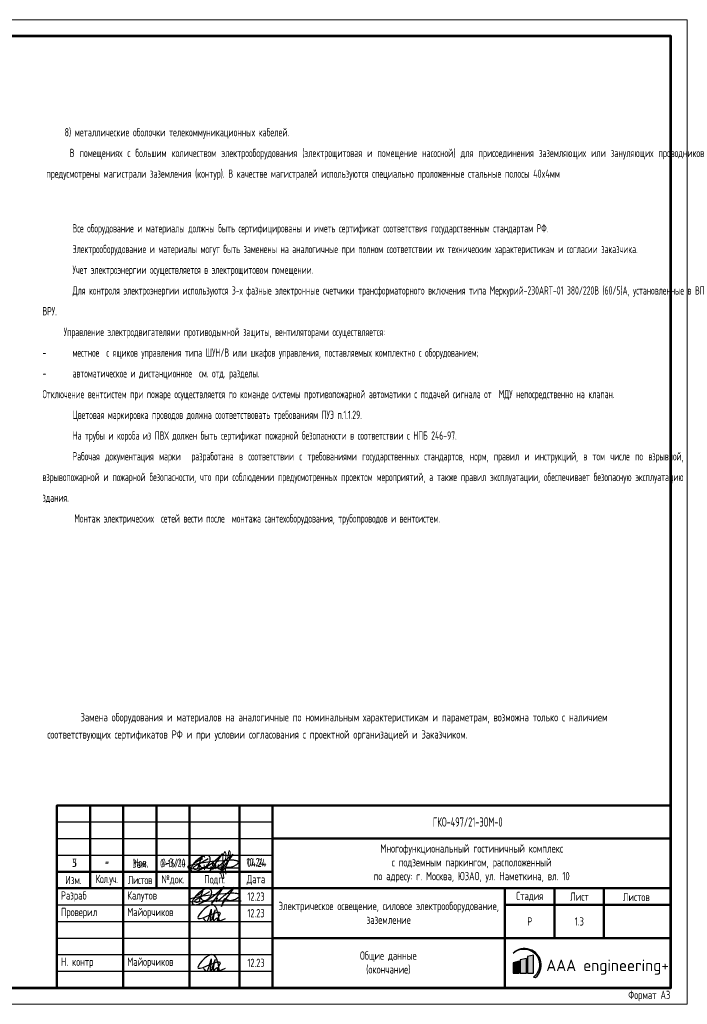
# Model space of a CAD drawing. Header units: millimetres. Extents: x -101899 to 582947, y -77476 to 345289.
# Tile 78 of 100: x 120236 to 140359, y 156781 to 186481. Entities that reach past the tile are written whole.
import ezdxf

# ---------------------------------------------------------------- set-up
doc = ezdxf.new("R2010")
doc.units = ezdxf.units.MM
doc.layers.add('A-____-NOTE-TEXT', color=5, linetype='Continuous', lineweight=5, true_color=0x0000ff)
doc.layers.add('pecat', color=7, linetype='Continuous')
doc.layers.add('текст', color=7, linetype='Continuous', lineweight=20)
doc.layers.add('ФОРМАТ', color=7, linetype='Continuous', lineweight=18)
doc.styles.add('$_Electrical_gost', font='cs_gost2304.shx', dxfattribs={"width": 0.8})
doc.styles.add('ЕСКД', font='cs_gost2304.shx', dxfattribs={"oblique": 15, "height": 2.5})
doc.styles.add('ЭН', font='GOST_Common.ttf')

# ---------------------------------------------------------------- blocks, each defined once
blk = doc.blocks.new('*U98')
at = {"layer": 'ФОРМАТ', "lineweight": 50}
for p, q in [((5, 155), (5, 90)), ((5, 145), (20, 145)), ((5, 130), (20, 130)), ((5, 110), (20, 110)), ((8, 65), (8, 90)), ((13, 5), (13, 90)), ((8, 30), (8, 65)), ((8, 65), (20, 65)), ((8, 5), (8, 30)), ((8, 30), (20, 30)), ((20, 5), (8, 5))]:
    blk.add_line(p, q, dxfattribs=at)
at = {"layer": 'ФОРМАТ', "lineweight": 35}
for p, q in [((10, 155), (10, 90)), ((14.84, 155), (14.84, 90)), ((8, 90), (20, 90)), ((8, 90), (20, 90))]:
    blk.add_line(p, q, dxfattribs=at)
at = {"layer": 'ФОРМАТ'}
blk.add_lwpolyline([(0, 297), (420, 297), (420, 0), (0, 0)], close=True, dxfattribs=at)
at = {"layer": 'ФОРМАТ', "lineweight": 53}
blk.add_lwpolyline([(20, 5), (415, 5), (415, 292), (20, 292)], close=True, dxfattribs=at)
at = {"layer": 'ФОРМАТ', "lineweight": 50}
blk.add_lwpolyline([(20, 90), (0, 90), (0, 155), (20, 155)], dxfattribs=at)
at = {"layer": 'ФОРМАТ', "lineweight": 15, "char_height": 2.5, "rotation": 90, "style": '$_Electrical_gost'}
for s, insert, width, attachment_point in [('\\pxl1,t1;Согласовано', (2.5, 90), 65, 4), ('Взам инв. №', (10.5, 77.5), 25, 5), ('Подп. и дата', (10.5, 47.5), 35, 5), ('Инв. № подп.', (10.5, 17.5), 25, 5)]:
    blk.add_mtext(s, dxfattribs=dict(at, insert=insert, width=width, attachment_point=attachment_point))
at = {"layer": 'ФОРМАТ', "lineweight": 15, "insert": (414.88, 2.5), "char_height": 2.5, "width": 50, "attachment_point": 6, "style": '$_Electrical_gost'}
blk.add_mtext('\\pxi2;Формат А3', dxfattribs=at)
blk = doc.blocks.new('А.Майорчиков')
at = {"layer": 'pecat', "color": 0, "linetype": 'ByBlock', "lineweight": -2}
for points in [[(9.15, 0.19), (6.53, 5.2), (2.48, 0.9), (9.34, 2.54), (8.41, 0.28), (10.98, 0.93)], [(4.13, 0.87), (4.88, 0.03), (6.46, 3.37), (6.66, 3.84)], [(7.72, 3.61), (6.35, 0.21), (6.57, 3.01), (6.66, 3.84)], [(7.72, 3.61), (7.56, 0.35), (8.6, 1.07), (9.07, 0.08), (9.15, 0.19)]]:
    blk.add_spline(points, degree=3, dxfattribs=at)
blk = doc.blocks.new('Штамп 3')
at = {"true_color": 0x504d51}
h = blk.add_hatch(color=251, dxfattribs=at)
h.dxf.hatch_style = 1
h.paths.add_polyline_path([(137.54, 10.47, -1.033512), (143.66, 3.22), (144.25, 3.04, 1.014927)])
at = {"true_color": 0x139b48}
h = blk.add_hatch(color=114, dxfattribs=at)
h.dxf.hatch_style = 1
h.paths.add_polyline_path([(143.68, 9.85), (141.83, 9.38), (141.83, 4.41), (143.68, 4.41)])
at = {"true_color": 0x504d51}
h = blk.add_hatch(color=251, dxfattribs=at)
h.dxf.hatch_style = 1
h.paths.add_polyline_path([(139.35, 8.01), (137.5, 7.53), (137.5, 4.41), (139.35, 4.41)])
at = {"true_color": 0x4b2401}
h = blk.add_hatch(color=38, dxfattribs=at)
h.dxf.hatch_style = 1
h.paths.add_polyline_path([(141.51, 8.85), (139.66, 8.38), (139.66, 4.41), (141.51, 4.41)])
at = {"linetype": 'ByBlock', "lineweight": 25}
blk.add_line((135, 0), (135, 0), dxfattribs=at)
at = {"color": 5, "ltscale": 100}
for points in [[(43.28, 27.38, 0.103904), (43.61, 26.69, 0.235071), (44.38, 26.28, 0.161521), (45.57, 26.81, 0.128808), (46.54, 27.99, 0.085182), (46.66, 28.82, 0.175378), (46.38, 29.61, 0.191596), (45.16, 29.94, 0.119018), (43.97, 29.48, 0.027118), (42.7, 28.54, 0.092445), (41.23, 26.84, 0.062634), (40.74, 25.89, 0.335684), (40.97, 25.21, 0.174698), (42.44, 25.15), (44.15, 25.89, 0.034647), (46.69, 27.31), (47.64, 28), (48.92, 29.08), (50.31, 30.49), (47.42, 26.46), (46.54, 25.39), (48.03, 27.11, -0.763325), (48.26, 27.01, -0.065177), (48.21, 26.72), (48.01, 26.02, 0.052351), (49.3, 26.83), (50.32, 27.69, 0.026697), (51.22, 28.47), (52.49, 29.48), (53.41, 30.32), (52.14, 28.45), (50.92, 26.96), (50.06, 25.73), (49.59, 24.51), (50.42, 26.7, -0.553862), (51.03, 26.84, 0.092612), (51.49, 26.49, 0.087518), (52.39, 26.36, 0.069253), (53.77, 26.75), (54.45, 27.11, 0.092964), (55.08, 27.61, 0.484334), (54.76, 28.29, 0.050486), (53.71, 28.47, 0.039715), (52.14, 28.45), (49.26, 28.25), (47.98, 28.16), (43.93, 27.58), (40.97, 26.99), (40.04, 26.73, 0.32462), (39.87, 26.35, 0.275801), (40.35, 26.05), (42.4, 25.92), (46.49, 26.17), (48.37, 26.19), (50.82, 26.22), (52.6, 26.25), (55.53, 26.2)], [(41.88, 27.72, 0.186939), (44.01, 29.4, 0.016559), (42.83, 26.04, -0.458633), (41.69, 25.89, -0.463695), (41.8, 26.56), (43.59, 27.58), (46.05, 29.06)]]:
    blk.add_lwpolyline(points, format="xyb", dxfattribs=at)
at = {"color": 251, "true_color": 0x504d51}
blk.add_lwpolyline([(137.54, 10.47, -1.033512), (143.66, 3.22), (144.25, 3.04, 1.014927), (137.54, 10.47)], format="xyb", dxfattribs=at)
at = {"color": 114, "true_color": 0x139b48}
blk.add_lwpolyline([(141.83, 4.41), (143.68, 4.41), (143.68, 9.85), (141.83, 9.38)], close=True, dxfattribs=at)
at = {"color": 251, "true_color": 0x504d51}
blk.add_lwpolyline([(137.5, 4.41), (139.35, 4.41), (139.35, 8.01), (137.5, 7.53)], close=True, dxfattribs=at)
at = {"color": 38, "true_color": 0x4b2401}
blk.add_lwpolyline([(139.66, 4.41), (141.51, 4.41), (141.51, 8.85), (139.66, 8.38)], close=True, dxfattribs=at)
at = {"layer": 'A-____-NOTE-TEXT'}
for points, knots in [([(44.53, 39.28), (44.49, 39.43), (44.4, 39.78), (44.11, 39.68), (43.84, 39.45), (43.63, 39.23), (43.58, 38.99), (43.67, 38.54), (43.83, 38.88), (43.61, 39.2), (43.45, 39.01), (43.3, 38.55), (43.18, 38.23), (43.08, 37.93), (43.03, 37.52), (42.98, 37.09), (42.91, 36.62), (42.96, 36.22), (43.17, 35.89), (43.48, 35.7), (43.74, 35.95), (43.88, 36.08)], [0, 0, 0, 0, 0.00156145, 0.00237391, 0.00318637, 0.00426225, 0.00533812, 0.00576408, 0.00720477, 0.00786618, 0.00889718, 0.00992817, 0.01103358, 0.01213898, 0.01353242, 0.01492586, 0.01652142, 0.01811698, 0.01894265, 0.01976832, 0.02164005, 0.02164005, 0.02164005, 0.02164005]), ([(48.75, 37.09), (48.7, 37.05), (48.57, 36.95), (48.63, 36.52), (48.59, 36.03), (49.14, 35.51), (49.57, 35.95), (49.51, 36.46), (49.47, 37.89), (49.46, 36.19), (49.63, 35.67), (49.68, 35.38), (49.27, 35.28), (50.23, 36.8), (50.37, 37.75), (50.97, 39.29), (50.92, 41.89), (49.94, 39.75), (50.01, 38.17), (49.88, 35.84), (50.17, 34.09), (50.27, 33.12), (49.99, 32.66), (49.36, 34.06), (49.38, 34.61), (49.34, 35.4), (50.05, 35.34), (50.78, 36.08), (51.39, 37.28), (51.82, 38.53), (52.18, 39.71), (52.33, 40.51), (51.91, 41.77), (51.4, 38.97), (51.25, 37.73), (50.74, 35.55), (50.86, 34.63), (50.91, 34.28)], [0, 0, 0, 0, 0.171393, 0.462094, 1.155737, 1.720369, 2.134476, 2.581555, 3.413728, 4.727463, 4.955197, 5.268252, 5.386123, 5.974734, 8.275816, 9.709852, 11.379458, 12.738559, 14.08585, 16.758326, 19.400492, 19.4584, 19.701898, 20.658885, 22.005926, 22.211787, 22.746414, 23.520346, 25.302356, 26.708962, 27.532365, 28.93512, 29.430518, 30.452004, 33.845551, 35.598043, 36.6598, 36.6598, 36.6598, 36.6598]), ([(44.33, 37.12), (44.34, 36.99), (44.39, 36.61), (44.46, 36.08), (44.5, 35.72), (44.52, 35.51), (44.45, 35.73), (44.39, 36.07), (44.41, 36.29), (44.58, 36.24), (44.82, 36.11), (45.03, 36.08), (45.22, 36.26), (45.35, 36.56), (45.44, 36.91), (45.38, 36.75), (45.33, 36.42), (45.33, 36.24), (45.46, 36.06), (45.66, 35.94), (45.87, 35.9), (46.09, 35.95), (46.27, 36.07), (46.39, 36.24), (46.45, 36.44), (46.49, 36.8), (46.47, 36.56), (46.49, 36.24), (46.53, 36.04), (46.62, 35.87), (46.81, 35.79), (47.06, 35.82), (47.27, 35.92), (47.4, 36.07), (47.48, 36.24), (47.53, 36.42), (47.56, 36.6), (47.58, 36.79), (47.57, 36.99), (47.51, 37.17), (47.4, 37.33), (47.22, 37.47), (47, 37.39), (46.85, 37.11), (46.88, 36.89), (46.89, 36.76)], [0, 0, 0, 0, 0.00129405, 0.00258809, 0.00323512, 0.00420565, 0.00547717, 0.00607914, 0.0066811, 0.00758406, 0.00823518, 0.00880474, 0.0093743, 0.01024675, 0.01089139, 0.01218066, 0.01264098, 0.01336454, 0.01415422, 0.01479727, 0.01544031, 0.01613694, 0.01683356, 0.01735602, 0.01787849, 0.01835135, 0.01966146, 0.0200997, 0.02060927, 0.02137362, 0.02213797, 0.02294275, 0.02354633, 0.0242984, 0.02484929, 0.02540017, 0.02595105, 0.02656826, 0.02718548, 0.0278027, 0.02841992, 0.02901094, 0.02976194, 0.0305756, 0.03182741, 0.03182741, 0.03182741, 0.03182741])]:
    blk.add_open_spline(points, degree=3, knots=knots, dxfattribs=at)
at = {"layer": 'ФОРМАТ', "lineweight": 50}
for p, q in [((10, 55), (10, 30)), ((20, 0), (20, 55)), ((30, 55), (30, 30)), ((40, 0), (40, 55)), ((55, 55), (55, 0)), ((65, 0), (65, 55)), ((65, 45), (185, 45)), ((0, 35), (65, 35)), ((0, 30), (185, 30)), ((135, 30), (135, 0)), ((150, 15), (150, 30)), ((164.88, 30), (164.88, 15)), ((135, 25), (185, 25)), ((65, 15), (185, 15))]:
    blk.add_line(p, q, dxfattribs=at)
at = {"layer": 'ФОРМАТ', "lineweight": 30}
for p, q in [((0, 50), (65, 50)), ((0, 45), (65, 45)), ((0, 40), (65, 40)), ((0, 25), (65, 25)), ((0, 20), (65, 20)), ((0, 15), (65, 15)), ((0, 10), (65, 10)), ((0, 5), (65, 5))]:
    blk.add_line(p, q, dxfattribs=at)
at = {"layer": 'ФОРМАТ', "lineweight": 15}
blk.add_line((150, 30), (135, 30), dxfattribs=at)
at = {"layer": 'ФОРМАТ', "lineweight": 50}
blk.add_lwpolyline([(185, 0), (0, 0), (0, 55), (185, 55)], close=True, dxfattribs=at)
at = {"color": 5, "ltscale": 100, "xscale": 0.96, "yscale": 0.96, "zscale": 0.96}
for p in [(40.23, 20), (40.23, 5)]:
    blk.add_blockref('А.Майорчиков', p, dxfattribs=at)
at = {"insert": (147.49, 8.5), "char_height": 3.5, "attachment_point": 1, "style": 'ЭН'}
blk.add_mtext('AAA engineering+', dxfattribs=at)
at = {"layer": 'текст', "char_height": 2.5, "style": '$_Electrical_gost'}
for s, insert, width, attachment_point in [('{\\H1.125x;ГКО-497/21-ЭОМ-0}', (113.3, 50), 34.3745, 4), ('Многофункциональный гостиничный комплекс\\Pс подземным паркингом, расположенный\\Pпо адресу: г. Москва, ЮЗАО, ул. Наметкина, вл. 10', (125, 37.5), 109.4637, 5), ('Зам.', (22.74, 37.41), 5.9535, 4), ('{\\W0.7;0-16/10}', (31.1, 37.51), 7.9811, 4), ('-', (14.48, 39.38), 2.8011, 1), ('Изм.', (5, 32.5), 10, 5), ('{\\T0.9;Кол.уч.}', (15, 32.5), 10, 5), ('{\\T0.9;Листов}', (25, 32.5), 10, 5), ('№док.', (35, 32.5), 10, 5), ('Подп.', (47.5, 32.5), 15, 5), ('Дата', (60, 32.5), 10, 5), (' Разраб', (0, 27.5), 20, 4), (' Калутов', (20, 27.5), 20, 4), ('{\\W0.9;12.23}', (60, 27.5), 10, 5), ('Стадия', (142.5, 27.5), 15, 5), ('Лист', (157.5, 27.5), 15, 5), ('Листов', (174.63, 27.37), 20, 5), (' Проверил', (0, 22.5), 20, 4), ('{\\W0.9;12.23}', (60, 22.5), 10, 5), ('Электрическое освещение, силовое электрооборудование,\\Pзаземление', (100, 22.58), 70, 5), (' Майорчиков', (20, 22.5), 20, 4), ('Р', (142.5, 20), 15, 5), (' Н. контр', (0, 7.5), 20, 4), (' Майорчиков', (20, 7.5), 20, 4), ('{\\W0.9;12.23}', (60, 7.5), 10, 5)]:
    blk.add_mtext(s, dxfattribs=dict(at, insert=insert, width=width, attachment_point=attachment_point))
at = {"layer": 'текст', "char_height": 2.5, "attachment_point": 1, "style": '$_Electrical_gost'}
for s, width, insert in [('\\pxsm1.5;5', 2.5, (4.66, 38.96)), ('\\pxsm1.5;10.24', 5.8481, (57.1, 39.14))]:
    blk.add_mtext_dynamic_manual_height_columns(s, width=width, gutter_width=1000, heights=[0], dxfattribs=dict(at, insert=insert))

msp = doc.modelspace()

# ---------------------------------------------------------------- linework, layer by layer
at = {"color": 5, "ltscale": 100}
for points in [[(125642.3, 161015.7, 0.103904), (125675.4, 160946.9, 0.2350713), (125752.8, 160906.4, 0.1615215), (125871.7, 160958.8, 0.1288083), (125968.3, 161076.6, 0.0851825), (125980.9, 161159.7, 0.1753776), (125952.7, 161238.9, 0.1915956), (125830.9, 161272.1, 0.1190184), (125711.3, 161225.8, 0.0271183), (125585, 161132.4, 0.0924447), (125437.5, 160961.9, 0.0626343), (125389.2, 160867.1, 0.3356843), (125412, 160799.3, 0.1746984), (125558.9, 160792.5), (125730.1, 160866.9, 0.0346471), (125983.8, 161008.7), (126079, 161078.1), (126206.5, 161186.4), (126345.9, 161327.4), (126056.7, 160923.5), (125968.4, 160817.4), (126117.2, 160989, -0.7633251), (126140.8, 160979.1, -0.0651771), (126135.4, 160949.7), (126115.6, 160879.9, 0.052351), (126244.8, 160961.3), (126346.8, 161046.6, 0.0266965), (126437, 161125.3), (126563.8, 161226.3), (126656.1, 161310.3), (126529.1, 161122.9), (126406.3, 160973.5), (126320.9, 160851.3), (126274.2, 160729.1), (126357.2, 160947.7, -0.5538621), (126417.5, 160962.3, 0.0926124), (126463.3, 160927.2, 0.0875177), (126553.4, 160914.4, 0.0692528), (126692.2, 160952.5), (126759.9, 160988.5, 0.092964), (126822.9, 161038.5, 0.4843344), (126791.1, 161106.9, 0.0504862), (126685.9, 161125.1, 0.0397149), (126529.1, 161122.9), (126241, 161103), (126112.5, 161093.9), (125707.7, 161036), (125412, 160977), (125318.8, 160950.6, 0.3246198), (125302.1, 160913, 0.2758008), (125349.3, 160882.5), (125554.3, 160870.3), (125963.5, 160894.5), (126151.8, 160897), (126396.5, 160900.2), (126574.6, 160902.6), (126868, 160897.6)], [(125502.5, 161050.3, 0.1869387), (125715.5, 161217.8, 0.0165586), (125598, 160881.6, -0.4586332), (125483.6, 160866.6, -0.4636946), (125494.9, 160934), (125673.5, 161035.7), (125920, 161183.5)]]:
    msp.add_lwpolyline(points, format="xyb", dxfattribs=at)

# ---------------------------------------------------------------- block references
at = {"xscale": 100, "yscale": 100, "zscale": 100}
for name, p in [('*U98', (98358.2, 156781.1)), ('Штамп 3', (121358.6, 157281.1))]:
    msp.add_blockref(name, p, dxfattribs=at)

# ---------------------------------------------------------------- texts
at = {"layer": 'текст', "color": 7, "char_height": 250, "width": 18496.688, "attachment_point": 1, "style": '$_Electrical_gost'}
for s, insert in [('\\pxa0.25,sm1.5,qj;\\P     8) металлические оболочки телекоммуникационных кабелей.\\P\\pi3,r0.825;В помещениях с большим количеством электрооборудования (электрощитовая и помещение насосной) для присоединения заземляющих или зануляющих проводников предусмотрены магистрали заземления (контур). В качестве магистралей используются специально проложенные стальные полосы 40x4мм{\\C0;\\P\\pi0,r0,b0.25;\\P\\pi4;^I}', (121035.9, 183837.2)), ('\\pxi4,sm1.5,qj;Все оборудование и материалы должны быть сертифицированы и иметь сертификат соответствия государственным стандартам РФ.\\PЭлектрооборудование и материалы могут быть заменены на аналогичные при полном соответствии их техническим характеристикам и согласии заказчика.\\PУчет электроэнергии осуществляется в электрощитовом помeщении.\\P\\pi0,b0.25,a0.25,q*;^IДля контроля электроэнергии используются 3-х фазные электронные счетчики трансформаторного включения типа {\\C0;Меркурий-230ART-01 380/220В (60/5)А}, установленные в ВП ВРУ.{\\C0;\\P\\pqj;      Управление электродвигателями противодымной защиты, вентиляторами осуществляется:\\P-^Iместное  с ящиков управления типа ШУН/В или шкафов управления, поставляемых комплектно с оборудованием;\\P}-^Iавтоматическое и дистанционное  см. отд. разделы.{\\C0;\\P\\pq*;Отключение вентсистем при пожаре осуществляется по команде системы противопожарной автоматики с подачей сигнала от  МДУ непосредственно на клапан.\\P\\pi4,qj;Цветовая маркировка проводов должна соответствовать требованиям ПУЭ п.1.1.29.\\PНа трубы и короба из ПВХ должен быть сертификат пожарной безопасности в соответствии с НПБ 246-97.\\PРабочая документация марки  разработана в соответствии с требованиями государственных стандартов, норм, правил и инструкций, в том числе по взрывной, взрывопожарной и пожарной безопасности, что при соблюдении предусмотренных проектом мероприятий, а также правил эксплуатации, обеспечивает безопасную эксплуатацию здания. \\P\\pi0;         }Монтаж электрических  сетей вести после  монтажа сантехоборудования, трубопроводов и вентсистем.', (120921.9, 180313.8))]:
    msp.add_mtext(s, dxfattribs=dict(at, insert=insert))
at = {"layer": 'текст', "char_height": 250, "attachment_point": 1, "style": '$_Electrical_gost'}
for s, width, gutter_width, heights, insert in [('{\\C0;\\P\\pxsm1.25;^IЗамена оборудования и материалов на аналогичные по номинальным характеристикам и параметрам, возможна только с наличием соответствующих сертификатов РФ и при условии согласования с проектной организацией и Заказчиком.}', 16267.999, 1250, [2074.4], (121070.5, 165983.3)), ('\\pxsm1.5;3', 250, 1000, [0], (121812.9, 161176.8)), ('\\pxsm1.5;04.24', 689.829, 1000, [0], (127085.7, 161176.8))]:
    msp.add_mtext_dynamic_manual_height_columns(s, width=width, gutter_width=gutter_width, heights=heights, dxfattribs=dict(at, insert=insert))
at = {"layer": 'текст', "char_height": 250}
for s, insert, width, attachment_point, style in [('-', (122800.5, 161173.7), 250, 1, '$_Electrical_gost'), ('Нов.', (123648.3, 161054.1), 455.157, 4, '$_Electrical_gost'), ('{\\W0.7;0-3/24}', (124518.4, 161055.1), 732.11, 4, '$_Electrical_gost'), ('1.3', (137102.4, 159281.1), 1487.511, 5, '$_Electrical_gost'), ('{\\Q0;\\W0.8;Общие данные\\P(окончание)}', (131347.1, 158031.1), 6693.487, 5, 'ЕСКД')]:
    msp.add_mtext(s, dxfattribs=dict(at, insert=insert, width=width, attachment_point=attachment_point, style=style))

doc.saveas('drawing.dxf')
